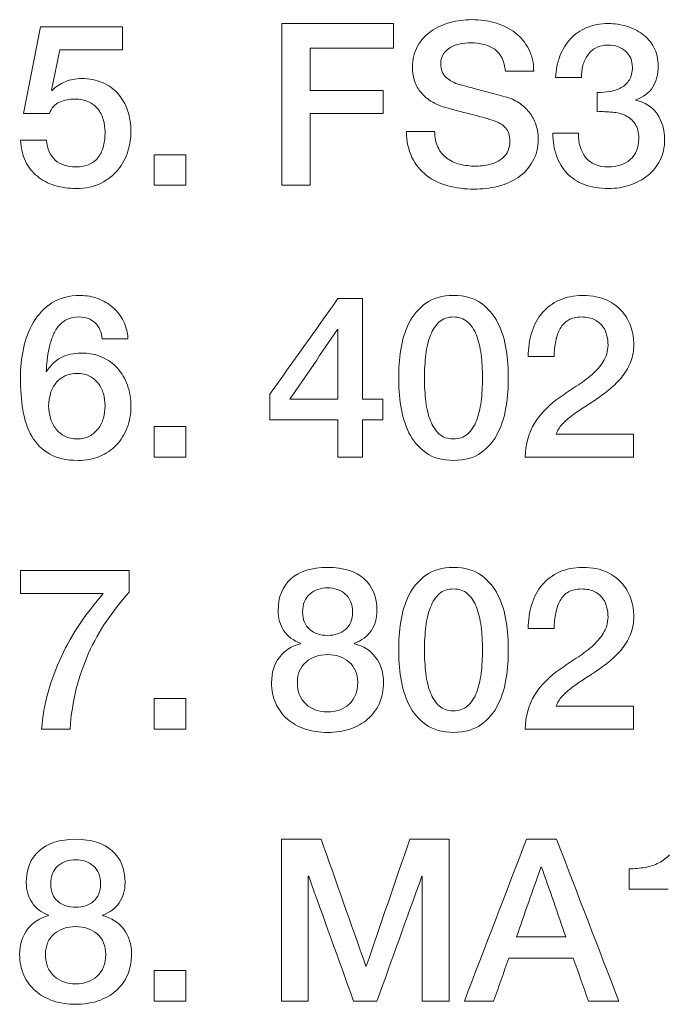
# Model space of a CAD drawing. Header units: millimetres. Extents: x 0 to 2122, y 0 to 1639.
# Tile 43 of 85: x 1624.32 to 1631.37, y 797.66 to 808.39. Entities that reach past the tile are written whole.
import ezdxf

# ---------------------------------------------------------------- set-up
doc = ezdxf.new("R2010")
doc.units = ezdxf.units.MM
doc.layers.add('2', color=7, linetype='Continuous', true_color=0xffffff)

msp = doc.modelspace()

# ---------------------------------------------------------------- linework, layer by layer
at = {"layer": '2', "color": 7, "linetype": 'Continuous', "lineweight": 13}
for points, knots in [([(1629.017, 808.357), (1629.094, 808.377), (1629.172, 808.388), (1629.251, 808.388), (1629.343, 808.388), (1629.43, 808.376), (1629.511, 808.352)], [0.38, 0.38, 0.38, 0.38, 0.4, 0.4, 0.4, 0.42, 0.42, 0.42, 0.42]), ([(1630.214, 807.992), (1630.242, 808.063), (1630.28, 808.125), (1630.377, 808.231), (1630.436, 808.272), (1630.505, 808.301)], [0.28571429, 0.28571429, 0.28571429, 0.28571429, 0.30952381, 0.30952381, 0.33333333, 0.33333333, 0.33333333, 0.33333333]), ([(1630.505, 808.301), (1630.575, 808.331), (1630.653, 808.346), (1630.74, 808.346), (1630.807, 808.346), (1630.873, 808.336), (1630.939, 808.316)], [0.33333333, 0.33333333, 0.33333333, 0.33333333, 0.35714286, 0.35714286, 0.35714286, 0.38095238, 0.38095238, 0.38095238, 0.38095238]), ([(1628.625, 807.733), (1628.613, 807.778), (1628.607, 807.823), (1628.607, 807.869), (1628.607, 807.958), (1628.625, 808.035), (1628.662, 808.1)], [0.3, 0.3, 0.3, 0.3, 0.32, 0.32, 0.32, 0.34, 0.34, 0.34, 0.34]), ([(1629.503, 808.066), (1629.434, 808.113), (1629.345, 808.136), (1629.239, 808.136), (1629.203, 808.136), (1629.166, 808.132), (1629.127, 808.125)], [0.52, 0.52, 0.52, 0.52, 0.54, 0.54, 0.54, 0.56, 0.56, 0.56, 0.56]), ([(1630.883, 807.648), (1630.919, 807.669), (1630.948, 807.697), (1630.993, 807.77), (1631.004, 807.814), (1631.004, 807.867), (1631.004, 807.941), (1630.979, 808), (1630.879, 808.089), (1630.814, 808.111), (1630.735, 808.111), (1630.685, 808.111), (1630.643, 808.101), (1630.607, 808.081)], [0.047619, 0.047619, 0.047619, 0.047619, 0.0714286, 0.0714286, 0.0952381, 0.0952381, 0.0952381, 0.1190476, 0.1190476, 0.1428571, 0.1428571, 0.1428571, 0.1666667, 0.1666667, 0.1666667, 0.1666667]), ([(1631.238, 808.085), (1631.27, 808.027), (1631.285, 807.96), (1631.285, 807.884), (1631.285, 807.797), (1631.266, 807.721), (1631.226, 807.656)], [0.42857143, 0.42857143, 0.42857143, 0.42857143, 0.45238095, 0.45238095, 0.45238095, 0.47619048, 0.47619048, 0.47619048, 0.47619048]), ([(1628.946, 808.017), (1628.926, 807.988), (1628.915, 807.951), (1628.915, 807.906), (1628.915, 807.844), (1628.934, 807.795), (1628.973, 807.759)], [0.6, 0.6, 0.6, 0.6, 0.62, 0.62, 0.62, 0.64, 0.64, 0.64, 0.64]), ([(1624.822, 807.712), (1624.88, 807.735), (1624.938, 807.746), (1624.996, 807.746), (1625.081, 807.746), (1625.158, 807.731), (1625.226, 807.702)], [0.17647059, 0.17647059, 0.17647059, 0.17647059, 0.20588235, 0.20588235, 0.20588235, 0.23529412, 0.23529412, 0.23529412, 0.23529412]), ([(1628.808, 807.5), (1628.757, 807.532), (1628.718, 807.568), (1628.658, 807.647), (1628.637, 807.689), (1628.625, 807.733)], [0.26, 0.26, 0.26, 0.26, 0.28, 0.28, 0.3, 0.3, 0.3, 0.3]), ([(1625.236, 807.3), (1625.223, 807.343), (1625.203, 807.382), (1625.15, 807.448), (1625.116, 807.474), (1625.032, 807.514), (1624.983, 807.523), (1624.927, 807.523), (1624.868, 807.523), (1624.812, 807.512), (1624.76, 807.49)], [0.7941176, 0.7941176, 0.7941176, 0.7941176, 0.8235294, 0.8235294, 0.8529412, 0.8529412, 0.8823529, 0.8823529, 0.8823529, 0.9117647, 0.9117647, 0.9117647, 0.9117647]), ([(1625.501, 807.397), (1625.525, 807.327), (1625.537, 807.25), (1625.537, 807.168), (1625.537, 807.099), (1625.526, 807.027), (1625.504, 806.954)], [0.29411765, 0.29411765, 0.29411765, 0.29411765, 0.32352941, 0.32352941, 0.32352941, 0.35294118, 0.35294118, 0.35294118, 0.35294118]), ([(1630.93, 807.342), (1630.887, 807.363), (1630.839, 807.375), (1630.732, 807.385), (1630.677, 807.387), (1630.621, 807.385)], [0.92857143, 0.92857143, 0.92857143, 0.92857143, 0.95238095, 0.95238095, 0.97619048, 0.97619048, 0.97619048, 0.97619048]), ([(1630.978, 806.863), (1631.042, 806.916), (1631.073, 806.992), (1631.073, 807.091), (1631.073, 807.159), (1631.06, 807.212), (1631.007, 807.291), (1630.973, 807.321), (1630.93, 807.342)], [0.85714286, 0.85714286, 0.85714286, 0.85714286, 0.88095238, 0.88095238, 0.88095238, 0.9047619, 0.9047619, 0.92857143, 0.92857143, 0.92857143, 0.92857143]), ([(1631.272, 807.362), (1631.327, 807.284), (1631.355, 807.188), (1631.355, 807.076), (1631.355, 806.994), (1631.339, 806.921), (1631.305, 806.856)], [0.54761905, 0.54761905, 0.54761905, 0.54761905, 0.57142857, 0.57142857, 0.57142857, 0.5952381, 0.5952381, 0.5952381, 0.5952381]), ([(1625.239, 807.015), (1625.25, 807.061), (1625.255, 807.11), (1625.255, 807.163), (1625.255, 807.21), (1625.249, 807.256), (1625.236, 807.3)], [0.73529412, 0.73529412, 0.73529412, 0.73529412, 0.76470588, 0.76470588, 0.76470588, 0.79411765, 0.79411765, 0.79411765, 0.79411765]), ([(1629.468, 806.816), (1629.516, 806.832), (1629.555, 806.852), (1629.614, 806.901), (1629.635, 806.93), (1629.662, 806.994), (1629.668, 807.026), (1629.668, 807.059), (1629.668, 807.127), (1629.653, 807.177), (1629.622, 807.209)], [0.1, 0.1, 0.1, 0.1, 0.12, 0.12, 0.14, 0.14, 0.16, 0.16, 0.16, 0.18, 0.18, 0.18, 0.18]), ([(1629.956, 807.232), (1629.97, 807.186), (1629.977, 807.14), (1629.977, 807.094), (1629.977, 806.995), (1629.957, 806.911), (1629.916, 806.841)], [0.8, 0.8, 0.8, 0.8, 0.82, 0.82, 0.82, 0.84, 0.84, 0.84, 0.84]), ([(1630.292, 806.713), (1630.242, 806.766), (1630.203, 806.829), (1630.151, 806.978), (1630.136, 807.06), (1630.135, 807.151)], [0.71428571, 0.71428571, 0.71428571, 0.71428571, 0.73809524, 0.73809524, 0.76190476, 0.76190476, 0.76190476, 0.76190476]), ([(1624.712, 806.858), (1624.768, 806.808), (1624.842, 806.783), (1624.934, 806.783), (1624.993, 806.783), (1625.044, 806.792), (1625.126, 806.832), (1625.159, 806.859), (1625.185, 806.894)], [0.61764706, 0.61764706, 0.61764706, 0.61764706, 0.64705882, 0.64705882, 0.64705882, 0.67647059, 0.67647059, 0.70588235, 0.70588235, 0.70588235, 0.70588235]), ([(1630.494, 806.887), (1630.549, 806.817), (1630.632, 806.783), (1630.742, 806.783), (1630.836, 806.783), (1630.915, 806.809), (1630.978, 806.863)], [0.80952381, 0.80952381, 0.80952381, 0.80952381, 0.83333333, 0.83333333, 0.83333333, 0.85714286, 0.85714286, 0.85714286, 0.85714286]), ([(1629.121, 806.813), (1629.175, 806.799), (1629.233, 806.792), (1629.296, 806.792), (1629.363, 806.792), (1629.42, 806.8), (1629.468, 806.816)], [0.06, 0.06, 0.06, 0.06, 0.08, 0.08, 0.08, 0.1, 0.1, 0.1, 0.1]), ([(1629.916, 806.841), (1629.876, 806.771), (1629.823, 806.713), (1629.691, 806.625), (1629.617, 806.592), (1629.533, 806.571)], [0.84, 0.84, 0.84, 0.84, 0.86, 0.86, 0.88, 0.88, 0.88, 0.88]), ([(1631.305, 806.856), (1631.272, 806.79), (1631.228, 806.735), (1631.116, 806.645), (1631.051, 806.61), (1630.977, 806.585)], [0.5952381, 0.5952381, 0.5952381, 0.5952381, 0.61904762, 0.61904762, 0.64285714, 0.64285714, 0.64285714, 0.64285714]), ([(1625.211, 806.606), (1625.135, 806.567), (1625.045, 806.548), (1624.939, 806.548), (1624.856, 806.548), (1624.778, 806.559), (1624.634, 806.604), (1624.571, 806.637), (1624.517, 806.681)], [0.41176471, 0.41176471, 0.41176471, 0.41176471, 0.44117647, 0.44117647, 0.44117647, 0.47058824, 0.47058824, 0.5, 0.5, 0.5, 0.5]), ([(1629.533, 806.571), (1629.448, 806.551), (1629.363, 806.541), (1629.276, 806.541), (1629.175, 806.541), (1629.081, 806.553), (1628.903, 806.602), (1628.825, 806.64), (1628.76, 806.691)], [0.88, 0.88, 0.88, 0.88, 0.9, 0.9, 0.9, 0.92, 0.92, 0.94, 0.94, 0.94, 0.94]), ([(1630.977, 806.585), (1630.903, 806.56), (1630.825, 806.548), (1630.742, 806.548), (1630.642, 806.548), (1630.554, 806.562), (1630.479, 806.591)], [0.64285714, 0.64285714, 0.64285714, 0.64285714, 0.66666667, 0.66666667, 0.66666667, 0.69047619, 0.69047619, 0.69047619, 0.69047619]), ([(1624.676, 805.301), (1624.759, 805.355), (1624.862, 805.382), (1624.984, 805.382), (1625.053, 805.382), (1625.118, 805.371), (1625.179, 805.348)], [0.8125, 0.8125, 0.8125, 0.8125, 0.84375, 0.84375, 0.84375, 0.875, 0.875, 0.875, 0.875]), ([(1630.208, 805.332), (1630.281, 805.365), (1630.366, 805.382), (1630.463, 805.382), (1630.569, 805.382), (1630.657, 805.365), (1630.727, 805.331)], [0.55882353, 0.55882353, 0.55882353, 0.55882353, 0.58823529, 0.58823529, 0.58823529, 0.61764706, 0.61764706, 0.61764706, 0.61764706]), ([(1625.179, 805.348), (1625.24, 805.325), (1625.294, 805.293), (1625.388, 805.21), (1625.426, 805.161), (1625.485, 805.046), (1625.502, 804.982), (1625.505, 804.911)], [0.875, 0.875, 0.875, 0.875, 0.90625, 0.90625, 0.9375, 0.9375, 0.96875, 0.96875, 0.96875, 0.96875]), ([(1630.899, 805.2), (1630.943, 805.147), (1630.974, 805.09), (1631.01, 804.966), (1631.019, 804.908), (1631.019, 804.851), (1631.019, 804.782), (1631.008, 804.72), (1630.987, 804.664)], [0.64705882, 0.64705882, 0.64705882, 0.64705882, 0.67647059, 0.67647059, 0.70588235, 0.70588235, 0.70588235, 0.73529412, 0.73529412, 0.73529412, 0.73529412]), ([(1625.148, 805.083), (1625.104, 805.126), (1625.046, 805.148), (1624.971, 805.148), (1624.92, 805.148), (1624.876, 805.138), (1624.839, 805.12)], [0.03125, 0.03125, 0.03125, 0.03125, 0.0625, 0.0625, 0.0625, 0.09375, 0.09375, 0.09375, 0.09375]), ([(1628.568, 803.887), (1628.525, 803.976), (1628.495, 804.072), (1628.463, 804.283), (1628.456, 804.385), (1628.456, 804.582), (1628.463, 804.685), (1628.495, 804.895), (1628.525, 804.992), (1628.568, 805.08)], [0.625, 0.625, 0.625, 0.625, 0.6875, 0.6875, 0.75, 0.75, 0.8125, 0.8125, 0.875, 0.875, 0.875, 0.875]), ([(1629.206, 805.095), (1629.166, 805.13), (1629.114, 805.148), (1628.991, 805.148), (1628.939, 805.13), (1628.899, 805.095)], [0.4375, 0.4375, 0.4375, 0.4375, 0.5, 0.5, 0.5625, 0.5625, 0.5625, 0.5625]), ([(1630.594, 805.117), (1630.557, 805.138), (1630.507, 805.148), (1630.446, 805.148), (1630.39, 805.148), (1630.343, 805.137), (1630.269, 805.092), (1630.24, 805.062), (1630.218, 805.023)], [0.29411765, 0.29411765, 0.29411765, 0.29411765, 0.32352941, 0.32352941, 0.32352941, 0.35294118, 0.35294118, 0.38235294, 0.38235294, 0.38235294, 0.38235294]), ([(1628.803, 804.95), (1628.779, 804.889), (1628.762, 804.819), (1628.742, 804.659), (1628.737, 804.574), (1628.737, 804.393), (1628.742, 804.307), (1628.762, 804.146), (1628.779, 804.076), (1628.803, 804.016)], [0.625, 0.625, 0.625, 0.625, 0.6875, 0.6875, 0.75, 0.75, 0.8125, 0.8125, 0.875, 0.875, 0.875, 0.875]), ([(1624.684, 804.937), (1624.668, 804.896), (1624.655, 804.854), (1624.636, 804.765), (1624.628, 804.721), (1624.624, 804.678)], [0.15625, 0.15625, 0.15625, 0.15625, 0.1875, 0.1875, 0.21875, 0.21875, 0.21875, 0.21875]), ([(1624.649, 803.655), (1624.567, 803.702), (1624.504, 803.766), (1624.41, 803.929), (1624.377, 804.025), (1624.341, 804.244), (1624.332, 804.362), (1624.332, 804.488), (1624.332, 804.592), (1624.343, 804.697), (1624.365, 804.802)], [0.625, 0.625, 0.625, 0.625, 0.65625, 0.65625, 0.6875, 0.6875, 0.71875, 0.71875, 0.71875, 0.75, 0.75, 0.75, 0.75]), ([(1624.775, 804.705), (1624.842, 804.738), (1624.914, 804.755), (1624.991, 804.755), (1625.077, 804.755), (1625.153, 804.74), (1625.221, 804.711)], [0.3125, 0.3125, 0.3125, 0.3125, 0.34375, 0.34375, 0.34375, 0.375, 0.375, 0.375, 0.375]), ([(1629.355, 804.227), (1629.365, 804.307), (1629.369, 804.393), (1629.369, 804.574), (1629.365, 804.659), (1629.355, 804.739)], [0.1875, 0.1875, 0.1875, 0.1875, 0.25, 0.25, 0.3125, 0.3125, 0.3125, 0.3125]), ([(1629.628, 804.79), (1629.643, 804.685), (1629.651, 804.582), (1629.651, 804.385), (1629.643, 804.283), (1629.628, 804.177)], [0.1875, 0.1875, 0.1875, 0.1875, 0.25, 0.25, 0.3125, 0.3125, 0.3125, 0.3125]), ([(1625.221, 804.711), (1625.288, 804.681), (1625.345, 804.64), (1625.439, 804.537), (1625.475, 804.475), (1625.5, 804.404)], [0.375, 0.375, 0.375, 0.375, 0.40625, 0.40625, 0.4375, 0.4375, 0.4375, 0.4375]), ([(1625.085, 804.503), (1625.047, 804.523), (1625.003, 804.533), (1624.9, 804.533), (1624.856, 804.523), (1624.817, 804.505)], [0.4375, 0.4375, 0.4375, 0.4375, 0.5, 0.5, 0.5625, 0.5625, 0.5625, 0.5625]), ([(1624.817, 804.505), (1624.778, 804.486), (1624.746, 804.46), (1624.693, 804.396), (1624.673, 804.358), (1624.647, 804.273), (1624.64, 804.227), (1624.64, 804.132), (1624.647, 804.087), (1624.673, 804.001), (1624.693, 803.963), (1624.72, 803.929)], [0.5625, 0.5625, 0.5625, 0.5625, 0.625, 0.625, 0.6875, 0.6875, 0.75, 0.75, 0.8125, 0.8125, 0.875, 0.875, 0.875, 0.875]), ([(1630.901, 804.51), (1630.865, 804.463), (1630.823, 804.419), (1630.731, 804.34), (1630.683, 804.303), (1630.584, 804.234), (1630.535, 804.201), (1630.436, 804.138), (1630.39, 804.107), (1630.306, 804.045), (1630.27, 804.013), (1630.239, 803.979)], [0.7647059, 0.7647059, 0.7647059, 0.7647059, 0.7941176, 0.7941176, 0.8235294, 0.8235294, 0.8529412, 0.8529412, 0.8823529, 0.8823529, 0.9117647, 0.9117647, 0.9117647, 0.9117647]), ([(1625.237, 804.045), (1625.249, 804.089), (1625.255, 804.134), (1625.255, 804.226), (1625.249, 804.27), (1625.237, 804.313)], [0.1875, 0.1875, 0.1875, 0.1875, 0.25, 0.25, 0.3125, 0.3125, 0.3125, 0.3125]), ([(1625.5, 804.404), (1625.525, 804.334), (1625.537, 804.257), (1625.537, 804.091), (1625.523, 804.013), (1625.496, 803.942)], [0.4375, 0.4375, 0.4375, 0.4375, 0.46875, 0.46875, 0.5, 0.5, 0.5, 0.5]), ([(1629.628, 804.177), (1629.612, 804.072), (1629.582, 803.976), (1629.495, 803.799), (1629.434, 803.727), (1629.356, 803.67)], [0.3125, 0.3125, 0.3125, 0.3125, 0.375, 0.375, 0.4375, 0.4375, 0.4375, 0.4375]), ([(1628.803, 804.016), (1628.827, 803.955), (1628.859, 803.908), (1628.939, 803.837), (1628.991, 803.819), (1629.052, 803.819)], [0.875, 0.875, 0.875, 0.875, 0.9375, 0.9375, 1, 1, 1, 1]), ([(1625.379, 803.754), (1625.328, 803.7), (1625.267, 803.659), (1625.125, 803.599), (1625.047, 803.585), (1624.962, 803.585), (1624.835, 803.585), (1624.731, 803.608), (1624.649, 803.655)], [0.53125, 0.53125, 0.53125, 0.53125, 0.5625, 0.5625, 0.59375, 0.59375, 0.59375, 0.625, 0.625, 0.625, 0.625]), ([(1629.356, 803.67), (1629.278, 803.613), (1629.177, 803.585), (1628.93, 803.585), (1628.829, 803.613), (1628.751, 803.67)], [0.4375, 0.4375, 0.4375, 0.4375, 0.5, 0.5, 0.5625, 0.5625, 0.5625, 0.5625]), ([(1627.386, 801.592), (1627.308, 801.621), (1627.247, 801.667), (1627.163, 801.791), (1627.142, 801.863), (1627.142, 801.947), (1627.142, 802.096), (1627.189, 802.211), (1627.374, 802.377), (1627.507, 802.419), (1627.854, 802.419), (1627.987, 802.377), (1628.172, 802.211), (1628.219, 802.096), (1628.219, 801.947), (1628.219, 801.863), (1628.198, 801.791), (1628.114, 801.667), (1628.053, 801.621), (1627.974, 801.592)], [0.3181818, 0.3181818, 0.3181818, 0.3181818, 0.3636364, 0.3636364, 0.4090909, 0.4090909, 0.4090909, 0.4545455, 0.4545455, 0.5, 0.5, 0.5454545, 0.5454545, 0.5909091, 0.5909091, 0.5909091, 0.6363636, 0.6363636, 0.6818182, 0.6818182, 0.6818182, 0.6818182]), ([(1630.208, 802.369), (1630.281, 802.402), (1630.366, 802.419), (1630.463, 802.419), (1630.569, 802.419), (1630.657, 802.402), (1630.727, 802.367)], [0.55882353, 0.55882353, 0.55882353, 0.55882353, 0.58823529, 0.58823529, 0.58823529, 0.61764706, 0.61764706, 0.61764706, 0.61764706]), ([(1627.875, 801.744), (1627.927, 801.787), (1627.952, 801.85), (1627.952, 801.933), (1627.952, 802.018), (1627.926, 802.084), (1627.82, 802.174), (1627.756, 802.197), (1627.681, 802.197)], [0.625, 0.625, 0.625, 0.625, 0.75, 0.75, 0.75, 0.875, 0.875, 1, 1, 1, 1]), ([(1629.206, 802.132), (1629.166, 802.167), (1629.114, 802.184), (1628.991, 802.184), (1628.939, 802.167), (1628.899, 802.132)], [0.4375, 0.4375, 0.4375, 0.4375, 0.5, 0.5, 0.5625, 0.5625, 0.5625, 0.5625]), ([(1630.594, 802.154), (1630.557, 802.174), (1630.507, 802.184), (1630.446, 802.184), (1630.39, 802.184), (1630.343, 802.174), (1630.269, 802.129), (1630.24, 802.098), (1630.218, 802.06)], [0.29411765, 0.29411765, 0.29411765, 0.29411765, 0.32352941, 0.32352941, 0.32352941, 0.35294118, 0.35294118, 0.38235294, 0.38235294, 0.38235294, 0.38235294]), ([(1630.899, 802.236), (1630.943, 802.184), (1630.974, 802.127), (1631.01, 802.003), (1631.019, 801.944), (1631.019, 801.888), (1631.019, 801.819), (1631.008, 801.757), (1630.987, 801.7)], [0.64705882, 0.64705882, 0.64705882, 0.64705882, 0.67647059, 0.67647059, 0.70588235, 0.70588235, 0.70588235, 0.73529412, 0.73529412, 0.73529412, 0.73529412]), ([(1627.488, 802.129), (1627.435, 802.084), (1627.409, 802.018), (1627.409, 801.933), (1627.409, 801.85), (1627.434, 801.787), (1627.486, 801.744)], [0.125, 0.125, 0.125, 0.125, 0.25, 0.25, 0.25, 0.375, 0.375, 0.375, 0.375]), ([(1628.568, 800.924), (1628.525, 801.012), (1628.495, 801.109), (1628.463, 801.319), (1628.456, 801.421), (1628.456, 801.619), (1628.463, 801.721), (1628.495, 801.932), (1628.525, 802.029), (1628.568, 802.117)], [0.625, 0.625, 0.625, 0.625, 0.6875, 0.6875, 0.75, 0.75, 0.8125, 0.8125, 0.875, 0.875, 0.875, 0.875]), ([(1628.803, 801.987), (1628.779, 801.926), (1628.762, 801.856), (1628.742, 801.696), (1628.737, 801.611), (1628.737, 801.43), (1628.742, 801.344), (1628.762, 801.183), (1628.779, 801.112), (1628.803, 801.052)], [0.625, 0.625, 0.625, 0.625, 0.6875, 0.6875, 0.75, 0.75, 0.8125, 0.8125, 0.875, 0.875, 0.875, 0.875]), ([(1624.564, 800.656), (1624.574, 800.793), (1624.597, 800.928), (1624.672, 801.194), (1624.72, 801.323), (1624.838, 801.574), (1624.906, 801.694), (1624.984, 801.809)], [0.5384615, 0.5384615, 0.5384615, 0.5384615, 0.6153846, 0.6153846, 0.6923077, 0.6923077, 0.7692308, 0.7692308, 0.7692308, 0.7692308]), ([(1627.486, 801.744), (1627.536, 801.7), (1627.601, 801.678), (1627.759, 801.678), (1627.825, 801.7), (1627.875, 801.744)], [0.375, 0.375, 0.375, 0.375, 0.5, 0.5, 0.625, 0.625, 0.625, 0.625]), ([(1629.355, 801.264), (1629.365, 801.344), (1629.369, 801.43), (1629.369, 801.611), (1629.365, 801.696), (1629.355, 801.776)], [0.1875, 0.1875, 0.1875, 0.1875, 0.25, 0.25, 0.3125, 0.3125, 0.3125, 0.3125]), ([(1629.628, 801.826), (1629.643, 801.721), (1629.651, 801.619), (1629.651, 801.421), (1629.643, 801.319), (1629.628, 801.214)], [0.1875, 0.1875, 0.1875, 0.1875, 0.25, 0.25, 0.3125, 0.3125, 0.3125, 0.3125]), ([(1630.901, 801.546), (1630.865, 801.499), (1630.823, 801.456), (1630.731, 801.377), (1630.683, 801.34), (1630.634, 801.305)], [0.76470588, 0.76470588, 0.76470588, 0.76470588, 0.79411765, 0.79411765, 0.82352941, 0.82352941, 0.82352941, 0.82352941]), ([(1625.076, 801.485), (1625.021, 801.362), (1624.976, 801.232), (1624.907, 800.959), (1624.884, 800.812), (1624.873, 800.656)], [0.3076923, 0.3076923, 0.3076923, 0.3076923, 0.3846154, 0.3846154, 0.4615385, 0.4615385, 0.4615385, 0.4615385]), ([(1627.116, 800.937), (1627.086, 801.005), (1627.07, 801.081), (1627.07, 801.165), (1627.07, 801.273), (1627.099, 801.365), (1627.155, 801.439)], [0.13636364, 0.13636364, 0.13636364, 0.13636364, 0.18181818, 0.18181818, 0.18181818, 0.22727273, 0.22727273, 0.22727273, 0.22727273]), ([(1627.915, 801.388), (1627.853, 801.442), (1627.774, 801.469), (1627.587, 801.469), (1627.508, 801.442), (1627.446, 801.388)], [0.375, 0.375, 0.375, 0.375, 0.5, 0.5, 0.625, 0.625, 0.625, 0.625]), ([(1628.205, 801.439), (1628.262, 801.365), (1628.29, 801.273), (1628.29, 801.165), (1628.29, 801.081), (1628.275, 801.005), (1628.245, 800.937)], [0.77272727, 0.77272727, 0.77272727, 0.77272727, 0.81818182, 0.81818182, 0.81818182, 0.86363636, 0.86363636, 0.86363636, 0.86363636]), ([(1627.446, 801.388), (1627.383, 801.335), (1627.352, 801.26), (1627.352, 801.165), (1627.352, 801.063), (1627.383, 800.984), (1627.446, 800.928)], [0.625, 0.625, 0.625, 0.625, 0.75, 0.75, 0.75, 0.875, 0.875, 0.875, 0.875]), ([(1627.915, 800.928), (1627.977, 800.984), (1628.009, 801.063), (1628.009, 801.165), (1628.009, 801.26), (1627.977, 801.335), (1627.915, 801.388)], [0.125, 0.125, 0.125, 0.125, 0.25, 0.25, 0.25, 0.375, 0.375, 0.375, 0.375]), ([(1629.628, 801.214), (1629.612, 801.109), (1629.582, 801.012), (1629.495, 800.836), (1629.434, 800.763), (1629.356, 800.707)], [0.3125, 0.3125, 0.3125, 0.3125, 0.375, 0.375, 0.4375, 0.4375, 0.4375, 0.4375]), ([(1630.486, 801.207), (1630.436, 801.176), (1630.39, 801.144), (1630.306, 801.081), (1630.27, 801.049), (1630.239, 801.015)], [0.85294118, 0.85294118, 0.85294118, 0.85294118, 0.88235294, 0.88235294, 0.91176471, 0.91176471, 0.91176471, 0.91176471]), ([(1629.052, 800.856), (1629.114, 800.856), (1629.166, 800.874), (1629.247, 800.944), (1629.28, 800.992), (1629.304, 801.052)], [0, 0, 0, 0, 0.0625, 0.0625, 0.125, 0.125, 0.125, 0.125]), ([(1628.245, 800.937), (1628.214, 800.87), (1628.172, 800.813), (1628.063, 800.719), (1627.999, 800.683), (1627.924, 800.658)], [0.86363636, 0.86363636, 0.86363636, 0.86363636, 0.90909091, 0.90909091, 0.95454545, 0.95454545, 0.95454545, 0.95454545]), ([(1629.356, 800.707), (1629.278, 800.65), (1629.177, 800.621), (1628.93, 800.621), (1628.829, 800.65), (1628.751, 800.707)], [0.4375, 0.4375, 0.4375, 0.4375, 0.5, 0.5, 0.5625, 0.5625, 0.5625, 0.5625]), ([(1624.459, 798.766), (1624.417, 798.827), (1624.396, 798.9), (1624.396, 798.984), (1624.396, 799.132), (1624.443, 799.248), (1624.628, 799.414), (1624.761, 799.456), (1625.107, 799.456), (1625.24, 799.414), (1625.426, 799.248), (1625.473, 799.132), (1625.473, 798.984), (1625.473, 798.9), (1625.452, 798.827), (1625.368, 798.704), (1625.307, 798.658), (1625.228, 798.628)], [0.3636364, 0.3636364, 0.3636364, 0.3636364, 0.4090909, 0.4090909, 0.4090909, 0.4545455, 0.4545455, 0.5, 0.5, 0.5454545, 0.5454545, 0.5909091, 0.5909091, 0.5909091, 0.6363636, 0.6363636, 0.6818182, 0.6818182, 0.6818182, 0.6818182]), ([(1624.934, 799.234), (1624.859, 799.234), (1624.794, 799.211), (1624.689, 799.12), (1624.663, 799.055), (1624.663, 798.97), (1624.663, 798.887), (1624.688, 798.824), (1624.739, 798.781)], [0, 0, 0, 0, 0.125, 0.125, 0.25, 0.25, 0.25, 0.375, 0.375, 0.375, 0.375]), ([(1625.129, 798.781), (1625.181, 798.824), (1625.206, 798.887), (1625.206, 798.97), (1625.206, 799.055), (1625.18, 799.12), (1625.127, 799.166)], [0.625, 0.625, 0.625, 0.625, 0.75, 0.75, 0.75, 0.875, 0.875, 0.875, 0.875]), ([(1624.739, 798.781), (1624.79, 798.737), (1624.856, 798.715), (1625.013, 798.715), (1625.079, 798.737), (1625.129, 798.781)], [0.375, 0.375, 0.375, 0.375, 0.5, 0.5, 0.625, 0.625, 0.625, 0.625]), ([(1624.37, 797.974), (1624.34, 798.042), (1624.324, 798.118), (1624.324, 798.201), (1624.324, 798.31), (1624.353, 798.401), (1624.41, 798.476)], [0.13636364, 0.13636364, 0.13636364, 0.13636364, 0.18181818, 0.18181818, 0.18181818, 0.22727273, 0.22727273, 0.22727273, 0.22727273]), ([(1624.7, 798.425), (1624.637, 798.371), (1624.606, 798.297), (1624.606, 798.201), (1624.606, 798.099), (1624.637, 798.02), (1624.7, 797.964)], [0.625, 0.625, 0.625, 0.625, 0.75, 0.75, 0.75, 0.875, 0.875, 0.875, 0.875]), ([(1625.169, 798.425), (1625.106, 798.478), (1625.028, 798.505), (1624.841, 798.505), (1624.763, 798.478), (1624.7, 798.425)], [0.375, 0.375, 0.375, 0.375, 0.5, 0.5, 0.625, 0.625, 0.625, 0.625]), ([(1625.169, 797.964), (1625.231, 798.02), (1625.263, 798.099), (1625.263, 798.201), (1625.263, 798.297), (1625.231, 798.371), (1625.169, 798.425)], [0.125, 0.125, 0.125, 0.125, 0.25, 0.25, 0.25, 0.375, 0.375, 0.375, 0.375]), ([(1625.459, 798.476), (1625.516, 798.401), (1625.544, 798.31), (1625.544, 798.201), (1625.544, 798.118), (1625.529, 798.042), (1625.498, 797.974)], [0.77272727, 0.77272727, 0.77272727, 0.77272727, 0.81818182, 0.81818182, 0.81818182, 0.86363636, 0.86363636, 0.86363636, 0.86363636]), ([(1624.691, 797.695), (1624.616, 797.72), (1624.552, 797.756), (1624.443, 797.85), (1624.401, 797.907), (1624.37, 797.974)], [0.04545455, 0.04545455, 0.04545455, 0.04545455, 0.09090909, 0.09090909, 0.13636364, 0.13636364, 0.13636364, 0.13636364])]:
    msp.add_open_spline(points, degree=3, knots=knots, dxfattribs=at)
for points in [[(1624.366, 807.365), (1624.366, 807.365), (1624.552, 808.311), (1624.552, 808.311)], [(1624.552, 808.311), (1624.552, 808.311), (1625.446, 808.311), (1625.446, 808.311)], [(1625.446, 808.311), (1625.446, 808.311), (1625.446, 808.059), (1625.446, 808.059)], [(1627.182, 808.346), (1627.587, 808.346), (1627.993, 808.346), (1628.399, 808.346)], [(1627.182, 806.583), (1627.182, 807.17), (1627.182, 807.758), (1627.182, 808.346)], [(1628.399, 808.346), (1628.399, 808.257), (1628.399, 808.168), (1628.399, 808.079)], [(1628.809, 808.262), (1628.87, 808.304), (1628.939, 808.336), (1629.017, 808.357)], [(1629.511, 808.352), (1629.593, 808.328), (1629.665, 808.292), (1629.726, 808.244)], [(1630.939, 808.316), (1631.004, 808.296), (1631.062, 808.268), (1631.114, 808.23)], [(1628.662, 808.1), (1628.699, 808.165), (1628.748, 808.219), (1628.809, 808.262)], [(1629.726, 808.244), (1629.788, 808.197), (1629.837, 808.138), (1629.873, 808.068)], [(1631.114, 808.23), (1631.166, 808.192), (1631.208, 808.144), (1631.238, 808.085)], [(1624.761, 808.059), (1624.761, 808.059), (1624.673, 807.62), (1624.673, 807.62)], [(1625.446, 808.059), (1625.445, 808.059), (1624.761, 808.059), (1624.761, 808.059)], [(1628.399, 808.079), (1628.096, 808.079), (1627.793, 808.079), (1627.49, 808.079)], [(1627.49, 808.079), (1627.49, 807.925), (1627.49, 807.771), (1627.49, 807.617)], [(1629.024, 808.088), (1628.992, 808.07), (1628.967, 808.047), (1628.946, 808.017)], [(1629.127, 808.125), (1629.09, 808.117), (1629.055, 808.105), (1629.024, 808.088)], [(1629.619, 807.825), (1629.61, 807.938), (1629.572, 808.018), (1629.503, 808.066)], [(1629.873, 808.068), (1629.91, 807.998), (1629.928, 807.917), (1629.928, 807.825)], [(1630.607, 808.081), (1630.57, 808.062), (1630.54, 808.035), (1630.517, 808.001)], [(1630.167, 807.758), (1630.17, 807.842), (1630.186, 807.92), (1630.214, 807.992)], [(1630.517, 808.001), (1630.492, 807.968), (1630.475, 807.93), (1630.463, 807.888)], [(1630.463, 807.888), (1630.452, 807.846), (1630.447, 807.802), (1630.448, 807.758)], [(1628.973, 807.759), (1629.012, 807.724), (1629.063, 807.697), (1629.125, 807.679)], [(1629.928, 807.825), (1629.928, 807.825), (1629.619, 807.825), (1629.619, 807.825)], [(1630.448, 807.758), (1630.448, 807.758), (1630.167, 807.758), (1630.167, 807.758)], [(1624.678, 807.615), (1624.715, 807.658), (1624.764, 807.69), (1624.822, 807.712)], [(1625.226, 807.702), (1625.293, 807.674), (1625.35, 807.633), (1625.396, 807.582)], [(1629.125, 807.679), (1629.132, 807.678), (1629.157, 807.671), (1629.203, 807.658)], [(1629.203, 807.658), (1629.248, 807.646), (1629.299, 807.632), (1629.355, 807.617)], [(1630.76, 807.605), (1630.806, 807.613), (1630.847, 807.627), (1630.883, 807.648)], [(1631.226, 807.656), (1631.187, 807.59), (1631.125, 807.543), (1631.041, 807.514)], [(1624.673, 807.62), (1624.673, 807.62), (1624.678, 807.615), (1624.678, 807.615)], [(1625.396, 807.582), (1625.442, 807.53), (1625.477, 807.468), (1625.501, 807.397)], [(1627.49, 807.617), (1627.756, 807.617), (1628.022, 807.617), (1628.288, 807.617)], [(1628.288, 807.617), (1628.288, 807.533), (1628.288, 807.449), (1628.288, 807.365)], [(1629.355, 807.617), (1629.411, 807.602), (1629.465, 807.588), (1629.519, 807.574)], [(1629.519, 807.574), (1629.573, 807.56), (1629.61, 807.55), (1629.634, 807.543)], [(1629.634, 807.543), (1629.691, 807.525), (1629.741, 807.5), (1629.784, 807.469)], [(1630.621, 807.595), (1630.667, 807.593), (1630.714, 807.597), (1630.76, 807.605)], [(1630.621, 807.385), (1630.621, 807.385), (1630.621, 807.595), (1630.621, 807.595)], [(1624.76, 807.49), (1624.709, 807.468), (1624.671, 807.426), (1624.648, 807.365)], [(1628.997, 807.422), (1628.921, 807.442), (1628.858, 807.468), (1628.808, 807.5)], [(1629.304, 807.342), (1629.221, 807.363), (1629.119, 807.389), (1628.997, 807.422)], [(1629.784, 807.469), (1629.827, 807.438), (1629.863, 807.402), (1629.892, 807.362)], [(1631.041, 807.514), (1631.041, 807.514), (1631.041, 807.509), (1631.041, 807.509)], [(1631.041, 807.509), (1631.14, 807.489), (1631.217, 807.44), (1631.272, 807.362)], [(1624.648, 807.365), (1624.648, 807.365), (1624.366, 807.365), (1624.366, 807.365)], [(1628.288, 807.365), (1628.022, 807.365), (1627.756, 807.365), (1627.49, 807.365)], [(1627.49, 807.365), (1627.49, 807.104), (1627.49, 806.843), (1627.49, 806.583)], [(1629.523, 807.276), (1629.46, 807.299), (1629.387, 807.321), (1629.304, 807.342)], [(1629.892, 807.362), (1629.92, 807.321), (1629.942, 807.278), (1629.956, 807.232)], [(1629.622, 807.209), (1629.592, 807.241), (1629.559, 807.263), (1629.523, 807.276)], [(1628.601, 806.887), (1628.562, 806.967), (1628.541, 807.062), (1628.54, 807.17)], [(1628.54, 807.17), (1628.54, 807.17), (1628.848, 807.17), (1628.848, 807.17)], [(1628.848, 807.17), (1628.848, 807.103), (1628.86, 807.045), (1628.883, 806.997)], [(1630.135, 807.151), (1630.135, 807.151), (1630.417, 807.151), (1630.417, 807.151)], [(1630.417, 807.151), (1630.413, 807.045), (1630.439, 806.958), (1630.494, 806.887)], [(1624.388, 806.846), (1624.355, 806.911), (1624.337, 806.987), (1624.334, 807.074)], [(1624.334, 807.074), (1624.334, 807.074), (1624.616, 807.074), (1624.616, 807.074)], [(1624.616, 807.074), (1624.624, 806.98), (1624.656, 806.908), (1624.712, 806.858)], [(1625.185, 806.894), (1625.211, 806.928), (1625.229, 806.968), (1625.239, 807.015)], [(1628.883, 806.997), (1628.906, 806.95), (1628.938, 806.911), (1628.979, 806.88)], [(1625.504, 806.954), (1625.481, 806.881), (1625.446, 806.814), (1625.397, 806.754)], [(1626.134, 806.916), (1626.02, 806.916), (1625.906, 806.916), (1625.791, 806.916)], [(1625.791, 806.916), (1625.791, 806.805), (1625.791, 806.694), (1625.791, 806.583)], [(1626.134, 806.583), (1626.134, 806.694), (1626.134, 806.805), (1626.134, 806.916)], [(1628.76, 806.691), (1628.694, 806.742), (1628.641, 806.808), (1628.601, 806.887)], [(1628.979, 806.88), (1629.021, 806.85), (1629.068, 806.827), (1629.121, 806.813)], [(1624.517, 806.681), (1624.463, 806.726), (1624.419, 806.78), (1624.388, 806.846)], [(1625.397, 806.754), (1625.349, 806.694), (1625.287, 806.645), (1625.211, 806.606)], [(1630.479, 806.591), (1630.404, 806.62), (1630.342, 806.661), (1630.292, 806.713)], [(1625.791, 806.583), (1625.906, 806.583), (1626.02, 806.583), (1626.134, 806.583)], [(1627.49, 806.583), (1627.387, 806.583), (1627.284, 806.583), (1627.182, 806.583)], [(1628.751, 805.297), (1628.829, 805.354), (1628.93, 805.382), (1629.053, 805.382)], [(1629.053, 805.382), (1629.177, 805.382), (1629.278, 805.354), (1629.356, 805.297)], [(1624.475, 805.09), (1624.526, 805.176), (1624.593, 805.247), (1624.676, 805.301)], [(1627.053, 804.308), (1627.3, 804.655), (1627.547, 805.001), (1627.794, 805.348)], [(1627.794, 805.348), (1627.883, 805.348), (1627.972, 805.348), (1628.061, 805.348)], [(1628.061, 805.348), (1628.061, 804.982), (1628.061, 804.617), (1628.061, 804.251)], [(1628.568, 805.08), (1628.612, 805.168), (1628.673, 805.241), (1628.751, 805.297)], [(1629.356, 805.297), (1629.434, 805.241), (1629.495, 805.168), (1629.538, 805.08)], [(1630.021, 805.192), (1630.072, 805.252), (1630.135, 805.298), (1630.208, 805.332)], [(1630.727, 805.331), (1630.798, 805.296), (1630.856, 805.253), (1630.899, 805.2)], [(1629.907, 804.981), (1629.932, 805.063), (1629.97, 805.133), (1630.021, 805.192)], [(1624.365, 804.802), (1624.388, 804.908), (1624.424, 805.004), (1624.475, 805.09)], [(1624.839, 805.12), (1624.802, 805.101), (1624.771, 805.075), (1624.745, 805.044)], [(1625.224, 804.911), (1625.217, 804.982), (1625.192, 805.039), (1625.148, 805.083)], [(1628.899, 805.095), (1628.859, 805.059), (1628.827, 805.011), (1628.803, 804.95)], [(1629.304, 804.95), (1629.28, 805.011), (1629.247, 805.059), (1629.206, 805.095)], [(1629.538, 805.08), (1629.582, 804.992), (1629.612, 804.895), (1629.628, 804.79)], [(1630.683, 805.041), (1630.662, 805.071), (1630.632, 805.096), (1630.594, 805.117)], [(1624.745, 805.044), (1624.72, 805.013), (1624.699, 804.977), (1624.684, 804.937)], [(1627.789, 805.012), (1627.616, 804.758), (1627.443, 804.505), (1627.27, 804.251)], [(1627.794, 805.012), (1627.793, 805.012), (1627.791, 805.012), (1627.789, 805.012)], [(1627.794, 804.251), (1627.794, 804.505), (1627.794, 804.758), (1627.794, 805.012)], [(1629.355, 804.739), (1629.344, 804.819), (1629.328, 804.889), (1629.304, 804.95)], [(1629.868, 804.716), (1629.868, 804.811), (1629.881, 804.9), (1629.907, 804.981)], [(1630.218, 805.023), (1630.195, 804.984), (1630.179, 804.939), (1630.168, 804.886)], [(1630.726, 804.942), (1630.719, 804.977), (1630.705, 805.01), (1630.683, 805.041)], [(1625.505, 804.911), (1625.505, 804.911), (1625.224, 804.911), (1625.224, 804.911)], [(1630.168, 804.886), (1630.158, 804.833), (1630.151, 804.777), (1630.15, 804.716)], [(1630.686, 804.663), (1630.718, 804.715), (1630.736, 804.774), (1630.738, 804.842)], [(1630.738, 804.842), (1630.738, 804.873), (1630.734, 804.906), (1630.726, 804.942)], [(1624.624, 804.678), (1624.62, 804.634), (1624.616, 804.593), (1624.613, 804.555)], [(1624.618, 804.55), (1624.656, 804.619), (1624.709, 804.671), (1624.775, 804.705)], [(1630.15, 804.716), (1630.15, 804.716), (1629.868, 804.716), (1629.868, 804.716)], [(1630.56, 804.518), (1630.611, 804.563), (1630.653, 804.611), (1630.686, 804.663)], [(1630.987, 804.664), (1630.965, 804.608), (1630.937, 804.557), (1630.901, 804.51)], [(1624.613, 804.555), (1624.613, 804.555), (1624.618, 804.55), (1624.618, 804.55)], [(1630.392, 804.394), (1630.452, 804.432), (1630.509, 804.474), (1630.56, 804.518)], [(1625.18, 804.426), (1625.154, 804.458), (1625.123, 804.484), (1625.085, 804.503)], [(1625.237, 804.313), (1625.225, 804.356), (1625.206, 804.394), (1625.18, 804.426)], [(1627.053, 804.029), (1627.053, 804.122), (1627.053, 804.215), (1627.053, 804.308)], [(1630.216, 804.274), (1630.273, 804.315), (1630.331, 804.355), (1630.392, 804.394)], [(1627.27, 804.251), (1627.445, 804.251), (1627.62, 804.251), (1627.794, 804.251)], [(1628.061, 804.251), (1628.135, 804.251), (1628.209, 804.251), (1628.283, 804.251)], [(1628.283, 804.251), (1628.283, 804.177), (1628.283, 804.103), (1628.283, 804.029)], [(1629.304, 804.016), (1629.328, 804.076), (1629.344, 804.146), (1629.355, 804.227)], [(1629.94, 803.995), (1630.007, 804.101), (1630.1, 804.195), (1630.216, 804.274)], [(1625.18, 803.93), (1625.206, 803.963), (1625.225, 804.002), (1625.237, 804.045)], [(1627.794, 804.029), (1627.547, 804.029), (1627.3, 804.029), (1627.053, 804.029)], [(1627.794, 803.619), (1627.794, 803.756), (1627.794, 803.892), (1627.794, 804.029)], [(1628.283, 804.029), (1628.209, 804.029), (1628.135, 804.029), (1628.061, 804.029)], [(1628.061, 804.029), (1628.061, 803.892), (1628.061, 803.756), (1628.061, 803.619)], [(1629.206, 803.872), (1629.247, 803.908), (1629.28, 803.955), (1629.304, 804.016)], [(1629.836, 803.619), (1629.838, 803.762), (1629.872, 803.888), (1629.94, 803.995)], [(1624.72, 803.929), (1624.746, 803.895), (1624.778, 803.869), (1624.817, 803.849)], [(1625.085, 803.85), (1625.123, 803.871), (1625.154, 803.898), (1625.18, 803.93)], [(1625.496, 803.942), (1625.469, 803.87), (1625.43, 803.807), (1625.379, 803.754)], [(1626.134, 803.953), (1626.02, 803.953), (1625.906, 803.953), (1625.791, 803.953)], [(1625.791, 803.953), (1625.791, 803.841), (1625.791, 803.73), (1625.791, 803.619)], [(1626.134, 803.619), (1626.134, 803.73), (1626.134, 803.841), (1626.134, 803.953)], [(1628.751, 803.67), (1628.673, 803.727), (1628.612, 803.799), (1628.568, 803.887)], [(1629.052, 803.819), (1629.114, 803.819), (1629.166, 803.837), (1629.206, 803.872)], [(1630.239, 803.979), (1630.207, 803.945), (1630.186, 803.909), (1630.174, 803.871)], [(1624.817, 803.849), (1624.856, 803.829), (1624.9, 803.819), (1624.952, 803.819)], [(1624.952, 803.819), (1625.003, 803.819), (1625.047, 803.829), (1625.085, 803.85)], [(1630.174, 803.871), (1630.175, 803.871), (1631.017, 803.871), (1631.017, 803.871)], [(1631.017, 803.871), (1631.017, 803.871), (1631.017, 803.619), (1631.017, 803.619)], [(1625.791, 803.619), (1625.906, 803.619), (1626.02, 803.619), (1626.134, 803.619)], [(1628.061, 803.619), (1627.972, 803.619), (1627.883, 803.619), (1627.794, 803.619)], [(1631.017, 803.619), (1631.017, 803.619), (1629.836, 803.619), (1629.836, 803.619)], [(1624.334, 802.384), (1624.334, 802.384), (1625.517, 802.384), (1625.517, 802.384)], [(1624.334, 802.133), (1624.334, 802.133), (1624.334, 802.384), (1624.334, 802.384)], [(1625.517, 802.384), (1625.517, 802.384), (1625.517, 802.15), (1625.517, 802.15)], [(1628.751, 802.334), (1628.829, 802.391), (1628.93, 802.419), (1629.053, 802.419)], [(1629.053, 802.419), (1629.177, 802.419), (1629.278, 802.391), (1629.356, 802.334)], [(1628.568, 802.117), (1628.612, 802.205), (1628.673, 802.277), (1628.751, 802.334)], [(1629.356, 802.334), (1629.434, 802.277), (1629.495, 802.205), (1629.538, 802.117)], [(1630.021, 802.229), (1630.072, 802.288), (1630.135, 802.335), (1630.208, 802.369)], [(1630.727, 802.367), (1630.798, 802.333), (1630.856, 802.289), (1630.899, 802.236)], [(1627.681, 802.197), (1627.605, 802.197), (1627.541, 802.174), (1627.488, 802.129)], [(1629.907, 802.018), (1629.932, 802.099), (1629.97, 802.17), (1630.021, 802.229)], [(1625.236, 802.133), (1625.236, 802.133), (1624.334, 802.133), (1624.334, 802.133)], [(1624.984, 801.809), (1625.062, 801.924), (1625.146, 802.032), (1625.236, 802.133)], [(1625.517, 802.15), (1625.427, 802.048), (1625.344, 801.942), (1625.271, 801.833)], [(1628.899, 802.132), (1628.859, 802.096), (1628.827, 802.048), (1628.803, 801.987)], [(1629.304, 801.987), (1629.28, 802.048), (1629.247, 802.096), (1629.206, 802.132)], [(1629.538, 802.117), (1629.582, 802.029), (1629.612, 801.932), (1629.628, 801.826)], [(1630.218, 802.06), (1630.195, 802.021), (1630.179, 801.976), (1630.168, 801.923)], [(1630.683, 802.077), (1630.662, 802.108), (1630.632, 802.133), (1630.594, 802.154)], [(1630.726, 801.978), (1630.719, 802.014), (1630.705, 802.047), (1630.683, 802.077)], [(1629.355, 801.776), (1629.344, 801.856), (1629.328, 801.926), (1629.304, 801.987)], [(1629.868, 801.752), (1629.868, 801.848), (1629.881, 801.936), (1629.907, 802.018)], [(1630.738, 801.878), (1630.738, 801.91), (1630.734, 801.943), (1630.726, 801.978)], [(1630.168, 801.923), (1630.158, 801.87), (1630.151, 801.813), (1630.15, 801.752)], [(1630.686, 801.699), (1630.718, 801.751), (1630.736, 801.811), (1630.738, 801.878)], [(1625.271, 801.833), (1625.196, 801.723), (1625.132, 801.607), (1625.076, 801.485)], [(1630.15, 801.752), (1630.15, 801.752), (1629.868, 801.752), (1629.868, 801.752)], [(1630.56, 801.555), (1630.611, 801.599), (1630.653, 801.648), (1630.686, 801.699)], [(1630.987, 801.7), (1630.965, 801.645), (1630.937, 801.593), (1630.901, 801.546)], [(1627.155, 801.439), (1627.213, 801.513), (1627.289, 801.562), (1627.386, 801.587)], [(1627.386, 801.587), (1627.386, 801.587), (1627.386, 801.592), (1627.386, 801.592)], [(1627.974, 801.592), (1627.974, 801.592), (1627.974, 801.587), (1627.974, 801.587)], [(1627.974, 801.587), (1628.071, 801.562), (1628.148, 801.513), (1628.205, 801.439)], [(1630.392, 801.43), (1630.452, 801.469), (1630.509, 801.51), (1630.56, 801.555)], [(1630.216, 801.31), (1630.273, 801.352), (1630.331, 801.391), (1630.392, 801.43)], [(1629.94, 801.031), (1630.007, 801.138), (1630.1, 801.231), (1630.216, 801.31)], [(1630.634, 801.305), (1630.584, 801.271), (1630.535, 801.238), (1630.486, 801.207)], [(1629.304, 801.052), (1629.328, 801.112), (1629.344, 801.183), (1629.355, 801.264)], [(1626.134, 800.989), (1626.02, 800.989), (1625.906, 800.989), (1625.791, 800.989)], [(1625.791, 800.989), (1625.791, 800.878), (1625.791, 800.767), (1625.791, 800.656)], [(1626.134, 800.656), (1626.134, 800.767), (1626.134, 800.878), (1626.134, 800.989)], [(1628.803, 801.052), (1628.827, 800.992), (1628.859, 800.944), (1628.899, 800.909)], [(1629.836, 800.656), (1629.838, 800.799), (1629.872, 800.924), (1629.94, 801.031)], [(1630.239, 801.015), (1630.207, 800.981), (1630.186, 800.946), (1630.174, 800.908)], [(1627.243, 800.766), (1627.189, 800.813), (1627.147, 800.87), (1627.116, 800.937)], [(1627.446, 800.928), (1627.508, 800.872), (1627.587, 800.844), (1627.681, 800.844)], [(1627.681, 800.844), (1627.774, 800.844), (1627.853, 800.872), (1627.915, 800.928)], [(1628.751, 800.707), (1628.673, 800.763), (1628.612, 800.836), (1628.568, 800.924)], [(1628.899, 800.909), (1628.939, 800.874), (1628.991, 800.856), (1629.052, 800.856)], [(1630.174, 800.908), (1630.175, 800.908), (1631.017, 800.908), (1631.017, 800.908)], [(1631.017, 800.908), (1631.017, 800.908), (1631.017, 800.656), (1631.017, 800.656)], [(1627.437, 800.658), (1627.362, 800.683), (1627.298, 800.719), (1627.243, 800.766)], [(1624.873, 800.656), (1624.873, 800.656), (1624.564, 800.656), (1624.564, 800.656)], [(1625.791, 800.656), (1625.906, 800.656), (1626.02, 800.656), (1626.134, 800.656)], [(1627.681, 800.621), (1627.593, 800.621), (1627.512, 800.634), (1627.437, 800.658)], [(1627.924, 800.658), (1627.849, 800.634), (1627.768, 800.621), (1627.681, 800.621)], [(1631.017, 800.656), (1631.017, 800.656), (1629.836, 800.656), (1629.836, 800.656)], [(1627.177, 799.456), (1627.322, 799.456), (1627.466, 799.456), (1627.611, 799.456)], [(1627.177, 797.693), (1627.177, 798.28), (1627.177, 798.868), (1627.177, 799.456)], [(1627.611, 799.456), (1627.773, 798.996), (1627.936, 798.535), (1628.098, 798.075)], [(1628.103, 798.075), (1628.261, 798.535), (1628.419, 798.996), (1628.577, 799.456)], [(1628.577, 799.456), (1628.72, 799.456), (1628.863, 799.456), (1629.006, 799.456)], [(1629.006, 799.456), (1629.006, 798.868), (1629.006, 798.28), (1629.006, 797.693)], [(1629.172, 797.693), (1629.397, 798.28), (1629.623, 798.868), (1629.849, 799.456)], [(1629.849, 799.456), (1629.958, 799.456), (1630.067, 799.456), (1630.177, 799.456)], [(1630.177, 799.456), (1630.403, 798.868), (1630.63, 798.28), (1630.856, 797.693)], [(1631.292, 799.199), (1631.337, 799.222), (1631.376, 799.252), (1631.408, 799.288)], [(1625.127, 799.166), (1625.074, 799.211), (1625.01, 799.234), (1624.934, 799.234)], [(1630.007, 799.152), (1629.918, 798.9), (1629.829, 798.647), (1629.74, 798.394)], [(1630.014, 799.152), (1630.012, 799.152), (1630.009, 799.152), (1630.007, 799.152)], [(1630.278, 798.394), (1630.19, 798.647), (1630.102, 798.9), (1630.014, 799.152)], [(1631.14, 799.15), (1631.196, 799.16), (1631.247, 799.176), (1631.292, 799.199)], [(1627.475, 799.053), (1627.474, 799.053), (1627.472, 799.053), (1627.47, 799.053)], [(1627.47, 799.053), (1627.47, 798.6), (1627.47, 798.146), (1627.47, 797.693)], [(1627.964, 797.693), (1627.801, 798.146), (1627.638, 798.6), (1627.475, 799.053)], [(1628.708, 799.053), (1628.545, 798.6), (1628.382, 798.146), (1628.219, 797.693)], [(1628.713, 799.053), (1628.711, 799.053), (1628.71, 799.053), (1628.708, 799.053)], [(1628.713, 797.693), (1628.713, 798.146), (1628.713, 798.6), (1628.713, 799.053)], [(1630.967, 799.135), (1631.026, 799.135), (1631.084, 799.14), (1631.14, 799.15)], [(1630.967, 798.912), (1630.967, 798.912), (1630.967, 799.135), (1630.967, 799.135)], [(1631.392, 798.912), (1631.392, 798.912), (1630.967, 798.912), (1630.967, 798.912)], [(1624.64, 798.628), (1624.561, 798.658), (1624.501, 798.704), (1624.459, 798.766)], [(1624.41, 798.476), (1624.466, 798.55), (1624.543, 798.599), (1624.64, 798.624)], [(1624.64, 798.624), (1624.64, 798.624), (1624.64, 798.628), (1624.64, 798.628)], [(1625.228, 798.628), (1625.228, 798.628), (1625.228, 798.624), (1625.228, 798.624)], [(1625.228, 798.624), (1625.326, 798.599), (1625.402, 798.55), (1625.459, 798.476)], [(1629.74, 798.394), (1629.919, 798.394), (1630.099, 798.394), (1630.278, 798.394)], [(1629.656, 798.16), (1629.601, 798.004), (1629.546, 797.848), (1629.49, 797.693)], [(1630.359, 798.16), (1630.125, 798.16), (1629.89, 798.16), (1629.656, 798.16)], [(1630.525, 797.693), (1630.47, 797.848), (1630.415, 798.004), (1630.359, 798.16)], [(1625.498, 797.974), (1625.468, 797.907), (1625.426, 797.85), (1625.372, 797.803)], [(1626.134, 798.026), (1626.02, 798.026), (1625.906, 798.026), (1625.791, 798.026)], [(1625.791, 798.026), (1625.791, 797.915), (1625.791, 797.804), (1625.791, 797.693)], [(1626.134, 797.693), (1626.134, 797.804), (1626.134, 797.915), (1626.134, 798.026)], [(1628.098, 798.075), (1628.099, 798.075), (1628.101, 798.075), (1628.103, 798.075)], [(1624.7, 797.964), (1624.763, 797.908), (1624.841, 797.881), (1624.934, 797.881)], [(1624.934, 797.881), (1625.028, 797.881), (1625.106, 797.908), (1625.169, 797.964)], [(1625.372, 797.803), (1625.317, 797.756), (1625.253, 797.72), (1625.178, 797.695)], [(1624.934, 797.658), (1624.847, 797.658), (1624.766, 797.67), (1624.691, 797.695)], [(1625.178, 797.695), (1625.103, 797.67), (1625.021, 797.658), (1624.934, 797.658)], [(1625.791, 797.693), (1625.906, 797.693), (1626.02, 797.693), (1626.134, 797.693)], [(1627.47, 797.693), (1627.373, 797.693), (1627.275, 797.693), (1627.177, 797.693)], [(1628.219, 797.693), (1628.134, 797.693), (1628.049, 797.693), (1627.964, 797.693)], [(1629.006, 797.693), (1628.908, 797.693), (1628.811, 797.693), (1628.713, 797.693)], [(1629.49, 797.693), (1629.384, 797.693), (1629.278, 797.693), (1629.172, 797.693)], [(1630.856, 797.693), (1630.746, 797.693), (1630.636, 797.693), (1630.525, 797.693)]]:
    msp.add_open_spline(points, degree=3, dxfattribs=at)

doc.saveas('drawing.dxf')
